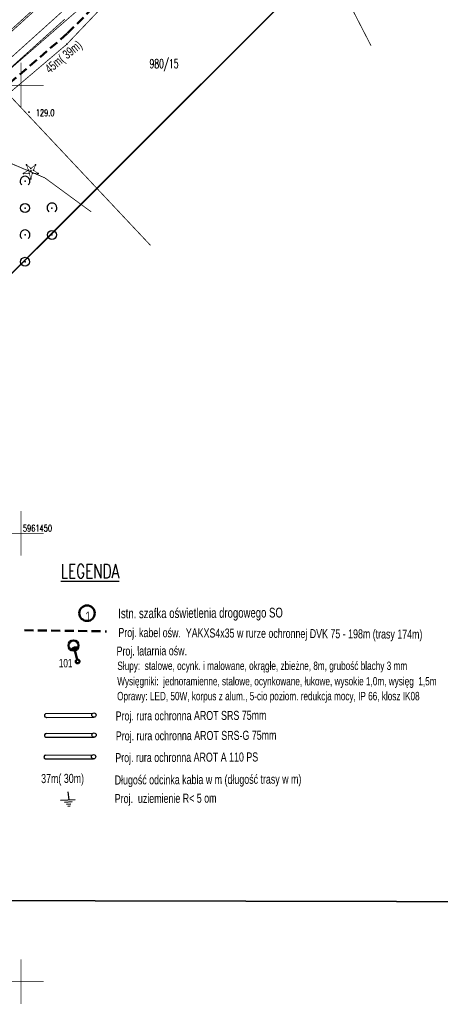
# Model space of a CAD drawing. Extents: x 6497146 to 6497453, y 5961397 to 5961603.
# Tile 7 of 10: x 6497300 to 6497347, y 5961397 to 5961507. Entities that reach past the tile are written whole.
import ezdxf

# ---------------------------------------------------------------- set-up
doc = ezdxf.new("R2010")
doc.units = 0
doc.header["$MEASUREMENT"] = 0
for name, pattern in [('BKO', [1.5, 1, -0.5]), ('GPE', [2, 1, 1]), ('WRU', [1.5, 1, -0.5]), ('WSQ', [1.75, 1.25, -0.5])]:
    doc.linetypes.add(name, pattern=pattern)
doc.layers.get('0').update_dxf_attribs({"linetype": 'CONTINUOUS'})
for name, color, linetype, lineweight in [('_EL_PROJ_OPI', 1, 'CONTINUOUS', 15), ('_Opisy', 7, 'CONTINUOUS', 25), ('Oświetlenie drogowe', 10, 'BKO', 50), ('przepusty', 104, 'CONTINUOUS', 25)]:
    doc.layers.add(name, color=color, linetype=linetype, lineweight=lineweight)
for name, color, linetype in [('drzewo iglaste', 96, 'CONTINUOUS'), ('granica', 96, 'GPE'), ('jezdnia', 7, 'WSQ'), ('numer działki ewidencyjnej', 96, 'CONTINUOUS'), ('opis mapy', 7, 'CONTINUOUS'), ('opis wysok', 7, 'CONTINUOUS'), ('OT_ZagospodarowanieTerenu', 7, 'CONTINUOUS'), ('przewód elektroenergetyczny podziemny', 1, 'CONTINUOUS'), ('przewód kanalizacyjny', 36, 'CONTINUOUS'), ('przewód wodociągowy', 5, 'CONTINUOUS'), ('siatka', 7, 'CONTINUOUS'), ('użytek', 96, 'WSQ'), ('Zakres', 4, 'WSQ')]:
    doc.layers.add(name, color=color, linetype=linetype)
doc.layers.get('0').off()
doc.styles.add('EL', font='romans.shx', dxfattribs={"width": 0.7})
doc.styles.get("Standard").update_dxf_attribs({"font": 'simplex.shx', "width": 0.85})

# ---------------------------------------------------------------- blocks, each defined once
blk = doc.blocks.new('L_0_02_2')
at = {"color": 0}
blk.add_point((0, 0), dxfattribs=at)
blk = doc.blocks.new('L_0_02_1')
at = {"color": 0}
blk.add_point((0, 0), dxfattribs=at)
blk = doc.blocks.new('OTZK_1')
at = {"color": 0, "linetype": 'Continuous'}
blk.add_arc((0, 0), 1.1, 311.1859, 228.8141, dxfattribs=at)
blk = doc.blocks.new('OTZZ_2')
at = {"color": 0, "linetype": 'Continuous'}
blk.add_circle((0, 0), 1, dxfattribs=at)

msp = doc.modelspace()

# ---------------------------------------------------------------- hatches: boundary and pattern name
at = {"layer": 'Oświetlenie drogowe', "linetype": 'ByBlock'}
msp.add_hatch(color=256, dxfattribs=at).paths.add_polyline_path([(6497306.4, 5961437.36, 0.354336), (6497305.47, 5961437.07, 0.249377), (6497305.99, 5961436.95, 0.276592)])

# ---------------------------------------------------------------- linework, layer by layer
at = {"layer": '_EL_PROJ_OPI', "lineweight": 30}
for p, q in [((6497305.22, 5961421.17, 0.11), (6497305.31, 5961420.28, 0.11)), ((6497304.41, 5961420.23, 0.11), (6497306.03, 5961420.32, 0.11)), ((6497304.86, 5961420.03, 0.11), (6497305.71, 5961420.08, 0.11)), ((6497305.06, 5961419.81, 0.11), (6497305.54, 5961419.83, 0.11)), ((6497305.23, 5961419.58, 0.11), (6497305.48, 5961419.59, 0.11))]:
    msp.add_line(p, q, dxfattribs=at)
at = {"layer": 'drzewo iglaste', "linetype": 'Continuous', "const_width": 0.07}
for points in [[(6497300.26, 5961490.16), (6497300.81, 5961490.52)], [(6497300.81, 5961490.52), (6497300.59, 5961491.13)], [(6497300.59, 5961491.13), (6497301.1, 5961490.72)], [(6497301.1, 5961490.72), (6497301.61, 5961491.12)], [(6497301.61, 5961491.12), (6497301.38, 5961490.51)], [(6497301.38, 5961490.51), (6497301.92, 5961490.14)], [(6497300.91, 5961490.18), (6497300.26, 5961490.16)], [(6497301.08, 5961489.55), (6497300.91, 5961490.18)], [(6497301.26, 5961490.18), (6497301.08, 5961489.55)], [(6497301.92, 5961490.14), (6497301.26, 5961490.18)]]:
    msp.add_lwpolyline(points, dxfattribs=at)
at = {"layer": 'drzewo iglaste', "color": 94, "linetype": 'Continuous'}
msp.add_circle((6497301.09, 5961490.42), 0.05, dxfattribs=at)
at = {"layer": 'drzewo iglaste'}
for p in [(6497300.59, 5961491.13), (6497300.59, 5961491.13), (6497300.81, 5961490.52), (6497300.81, 5961490.52), (6497301.09, 5961490.42), (6497301.1, 5961490.72), (6497301.1, 5961490.72), (6497301.38, 5961490.51), (6497301.38, 5961490.51), (6497301.61, 5961491.12), (6497301.61, 5961491.12), (6497300.26, 5961490.16), (6497300.26, 5961490.16), (6497300.91, 5961490.18), (6497300.91, 5961490.18), (6497301.08, 5961489.55), (6497301.08, 5961489.55), (6497301.26, 5961490.18), (6497301.26, 5961490.18), (6497301.92, 5961490.14), (6497301.92, 5961490.14)]:
    msp.add_point(p, dxfattribs=at)
at = {"layer": 'granica', "linetype": 'GPE', "const_width": 0.09}
msp.add_lwpolyline([(6497324.16, 5961524.58), (6497305.1, 5961504.57), (6497278.86, 5961482.33)], dxfattribs=at)
at = {"layer": 'jezdnia', "linetype": 'WSQ', "const_width": 0.09}
for points in [[(6497302.49, 5961509.47), (6497296.44, 5961503.97)], [(6497292.01, 5961496.21), (6497298.19, 5961501.37), (6497304.89, 5961507.38)]]:
    msp.add_lwpolyline(points, dxfattribs=at)
at = {"layer": 'opis wysok', "linetype": 'Continuous'}
msp.add_circle((6497300.88, 5961496.99), 0.045, dxfattribs=at)
at = {"layer": 'OT_ZagospodarowanieTerenu', "color": 7, "linetype": 'WRU', "const_width": 0.09}
for points in [[(6497302.64, 5961489.67), (6497294.53, 5961493.12)], [(6497307.83, 5961485.87), (6497302.64, 5961489.67)]]:
    msp.add_lwpolyline(points, dxfattribs=at)
at = {"layer": 'OT_ZagospodarowanieTerenu'}
for p in [(6497300.44, 5961489.3), (6497300.44, 5961486.3), (6497303.44, 5961486.3), (6497300.44, 5961483.3), (6497303.44, 5961483.3), (6497300.44, 5961480.3)]:
    msp.add_point(p, dxfattribs=at)
at = {"layer": 'Oświetlenie drogowe', "linetype": 'BKO'}
msp.add_line((6497300.37, 5961439.2, 0.11), (6497309.53, 5961439.07, 0.11), dxfattribs=at)
at = {"layer": 'Oświetlenie drogowe', "linetype": 'ByBlock'}
msp.add_line((6497305.99, 5961436.96, 0.11), (6497306.26, 5961435.88, 0.11), dxfattribs=at)
at = {"layer": 'Oświetlenie drogowe', "color": 0, "linetype": 'ByBlock', "lineweight": 35}
msp.add_lwpolyline([(6497156.56, 5961577.21), (6497442.95, 5961577.14), (6497442.95, 5961408.71), (6497156.66, 5961409.36)], close=True, dxfattribs=at)
at = {"layer": 'Oświetlenie drogowe', "lineweight": 50}
msp.add_lwpolyline([(6497290.74, 5961493.37), (6497305.19, 5961505.79), (6497311.82, 5961512.42), (6497311.5, 5961513.44), (6497312.75, 5961514.61), (6497314.1, 5961514.58), (6497319.2, 5961519.88)], dxfattribs=at)
at = {"layer": 'Oświetlenie drogowe', "color": 161, "linetype": 'ByBlock'}
msp.add_circle((6497307.36, 5961441.1, 0.11), 0.867, dxfattribs=at)
at = {"layer": 'Oświetlenie drogowe', "linetype": 'ByBlock'}
for centre, radius in [((6497305.85, 5961437.49, 0.11), 0.565), ((6497306.31, 5961435.72, 0.11), 0.207)]:
    msp.add_circle(centre, radius, dxfattribs=at)
at = {"layer": 'przepusty', "color": 6, "elevation": 32.79}
for points in [[(6497302.76, 5961429.92), (6497308.04, 5961429.94)], [(6497302.85, 5961429.48), (6497308.12, 5961429.49)]]:
    msp.add_lwpolyline(points, dxfattribs=at)
at = {"layer": 'przepusty', "color": 4, "elevation": 0.18}
for points in [[(6497302.78, 5961427.69), (6497308.06, 5961427.72)], [(6497302.87, 5961427.26), (6497308.14, 5961427.27)]]:
    msp.add_lwpolyline(points, dxfattribs=at)
at = {"layer": 'przepusty', "color": 1, "elevation": 0.18}
for points in [[(6497302.72, 5961425.27), (6497308, 5961425.3)], [(6497302.81, 5961424.84), (6497308.08, 5961424.85)]]:
    msp.add_lwpolyline(points, dxfattribs=at)
at = {"layer": 'przepusty', "color": 6}
msp.add_circle((6497308.13, 5961429.73, 32.79), 0.24, dxfattribs=at)
at = {"layer": 'przepusty', "color": 4}
msp.add_circle((6497308.15, 5961427.5, 0.18), 0.24, dxfattribs=at)
at = {"layer": 'przepusty', "color": 1}
msp.add_circle((6497308.09, 5961425.09, 0.18), 0.24, dxfattribs=at)
at = {"layer": 'przepusty', "color": 6}
msp.add_arc((6497302.81, 5961429.69, 32.79), 0.216, 101.0173, 282.6964, dxfattribs=at)
at = {"layer": 'przepusty', "color": 4}
msp.add_arc((6497302.82, 5961427.47, 0.18), 0.216, 101.0173, 282.6964, dxfattribs=at)
at = {"layer": 'przepusty', "color": 1}
msp.add_arc((6497302.76, 5961425.05, 0.18), 0.216, 101.0173, 282.6964, dxfattribs=at)
at = {"layer": 'przewód elektroenergetyczny podziemny', "linetype": 'Continuous', "const_width": 0.09}
msp.add_lwpolyline([(6497315.23, 5961537.08), (6497321.09, 5961529.99), (6497319.23, 5961527.26), (6497322.16, 5961523.46), (6497312.51, 5961513.73), (6497297, 5961500.27), (6497280.17, 5961484.99), (6497278.98, 5961486.22), (6497276.94, 5961485.06)], dxfattribs=at)
at = {"layer": 'przewód kanalizacyjny', "linetype": 'Continuous', "const_width": 0.09}
msp.add_lwpolyline([(6497323.76, 5961525.46), (6497283.29, 5961489.07)], dxfattribs=at)
at = {"layer": 'przewód wodociągowy', "linetype": 'Continuous', "const_width": 0.09}
msp.add_lwpolyline([(6497274.02, 5961488.24), (6497275.85, 5961489.28), (6497280.59, 5961492), (6497291.73, 5961499.45), (6497307.17, 5961513.48), (6497320.48, 5961527), (6497337.8, 5961544.71), (6497343.27, 5961550.23)], dxfattribs=at)
at = {"layer": 'siatka', "color": 7, "linetype": 'Continuous', "const_width": 0.07}
for points in [[(6497300, 5961497.5), (6497300, 5961502.5)], [(6497297.5, 5961500), (6497302.5, 5961500)], [(6497300, 5961447.5), (6497300, 5961452.5)], [(6497297.5, 5961450), (6497302.5, 5961450)], [(6497300, 5961397.5), (6497300, 5961402.5)], [(6497297.5, 5961400), (6497302.5, 5961400)]]:
    msp.add_lwpolyline(points, dxfattribs=at)
at = {"layer": 'użytek', "linetype": 'WSQ', "const_width": 0.09}
for points in [[(6497326.76, 5961528.29), (6497339.07, 5961504.42)], [(6497278.86, 5961482.33), (6497305.1, 5961504.57), (6497324.16, 5961524.58)], [(6497298.56, 5961499.02), (6497314.44, 5961482.14)]]:
    msp.add_lwpolyline(points, dxfattribs=at)
at = {"layer": 'Zakres', "linetype": 'WSQ', "const_width": 0.17}
msp.add_lwpolyline([(6497233.85, 5961490.64), (6497279.54, 5961520.98), (6497328.8, 5961564.2), (6497356.61, 5961536.54), (6497291.71, 5961471.77), (6497176.17, 5961401.03), (6497147.42, 5961434.37), (6497168.66, 5961448.2), (6497168.24, 5961494.21), (6497187.59, 5961494.45), (6497190.4, 5961463)], close=True, dxfattribs=at)

# ---------------------------------------------------------------- block references
at = {"layer": 'granica', "linetype": 'Continuous', "xscale": 0.5, "yscale": 0.5, "zscale": 0.5}
for name, rotation in [('L_0_02_2', 46.4), ('L_0_02_1', 220.28)]:
    msp.add_blockref(name, (6497305.1, 5961504.57), dxfattribs=dict(at, rotation=rotation))
at = {"layer": 'OT_ZagospodarowanieTerenu', "linetype": 'Continuous', "xscale": 0.5, "yscale": 0.5, "zscale": 0.5}
for name, p in [('OTZK_1', (6497300.44, 5961489.3)), ('OTZZ_2', (6497300.44, 5961486.3)), ('OTZK_1', (6497303.44, 5961486.3)), ('OTZK_1', (6497300.44, 5961483.3)), ('OTZZ_2', (6497303.44, 5961483.3)), ('OTZZ_2', (6497300.44, 5961480.3))]:
    msp.add_blockref(name, p, dxfattribs=at)

# ---------------------------------------------------------------- texts
at = {"layer": '_Opisy', "style": 'EL', "oblique": 360, "width": 0.7}
msp.add_text('%%ULEGENDA', height=1.587, rotation=0.0455, dxfattribs=at).set_placement((6497304.43, 5961444.99, 0.11))
at = {"layer": '_Opisy', "color": 1, "attachment_point": 7, "line_spacing_factor": 0.6, "style": 'EL'}
for s, insert, char_height, rotation in [('\\FArial|b0|i0|c238238|p39;45m( 39m)', (6497303.38, 5961501.03), 1.0125, 39.1579), ('\\FArial|b0|i0|c238238|p39;Proj. kabel o\\FArial|b0|i0|c238|p39;św.\\FArial|b0|i0|c238238|p39;  YAKXS4x35 w rurze ochronnej DVK 75 - 198m (trasy 174m) ', (6497310.86, 5961438.14, 0.11), 1.01083, 359.6618), ('\\fArial|b0|i0|c238238|p39;Proj. latarnia ośw.', (6497310.66, 5961436.06, 0.11), 1.0125, 0.2901), ('\\FArial|b0|i0|c238238|p39;S\\FArial|b0|i0|c238|p39;łupy:  stalowe, ocynk. i malowane, okrągłe, zbieżne, 8m, grubość blachy 3 mm', (6497310.75, 5961434.48, 0.11), 0.9363, 360), ('\\FArial|b0|i0|c238238|p39;101', (6497304.21, 5961435.04, 0.11), 0.9341, 0.2901), ('\\FArial|b0|i0|c238238|p39;Wysi\\FArial|b0|i0|c238|p39;ęgniki:  jednoramienne, stalowe, ocynkowane, łukowe, wysokie 1,0m, wysięg  1,5m', (6497310.73, 5961432.76, 0.11), 0.9363, 360), ('\\FArial|b0|i0|c238238|p39;Oprawy: LED, 50W, korpus z alum., 5-cio poziom. redukcja mocy, IP 66, klosz IK08', (6497310.72, 5961431.1, 0.11), 0.9363, 360), ('\\FArial|b0|i0|c238238|p39;Proj. rura ochronna AROT A 110 PS ', (6497310.52, 5961424.17, 0.11), 1.0125, 0.2901), ('\\FArial|b0|i0|c238238|p39;37m( 30m)', (6497302.24, 5961421.84, 0.11), 1.0125, 0.2901), ('\\FArial|b0|i0|c238238|p39;D\\FArial|b0|i0|c238|p39;ługość odcinka kabla w m (długość trasy w m)', (6497310.45, 5961421.68, 0.11), 1.0125, 0.2901), ('\\FArial|b0|i0|c238238|p39;Proj.  uziemienie R< 5 om', (6497310.46, 5961419.6, 0.11), 1.0125, 0.2901)]:
    msp.add_mtext(s, dxfattribs=dict(at, insert=insert, char_height=char_height, rotation=rotation))
at = {"layer": '_Opisy', "color": 161, "attachment_point": 7, "rotation": 0.2901, "line_spacing_factor": 0.6, "style": 'EL'}
for s, insert, char_height in [('\\FArial|b0|i0|c238238|p39;Istn. szafka o\\FArial|b0|i0|c238|p39;ś\\FArial|b0|i0|c238238|p39;wietlenia drogowego SO', (6497310.85, 5961440.2, 0.11), 1.09111), ('\\FArial|b0|i0|c238238|p39;1', (6497307.19, 5961440.19, 0.11), 1.0911)]:
    msp.add_mtext(s, dxfattribs=dict(at, insert=insert, char_height=char_height))
at = {"layer": '_Opisy', "color": 6, "insert": (6497310.56, 5961428.82, 32.72), "char_height": 1.0125, "attachment_point": 7, "rotation": 0.2901, "line_spacing_factor": 0.6, "style": 'EL'}
msp.add_mtext('\\FArial|b0|i0|c238238|p39;Proj. rura ochronna AROT SRS 75mm ', dxfattribs=at)
at = {"layer": '_Opisy', "color": 4, "insert": (6497310.58, 5961426.59, 0.11), "char_height": 1.0125, "attachment_point": 7, "rotation": 0.2901, "line_spacing_factor": 0.6, "style": 'EL'}
msp.add_mtext('\\FArial|b0|i0|c238238|p39;Proj. rura ochronna AROT SRS-G 75mm ', dxfattribs=at)
at = {"layer": 'numer działki ewidencyjnej', "width": 0.62}
msp.add_text('980/15', height=1, dxfattribs=at).set_placement((6497314.34, 5961501.9))
at = {"layer": 'opis mapy', "width": 0.62}
msp.add_text('5961450', height=0.75, dxfattribs=at).set_placement((6497300.2, 5961450.2))
at = {"layer": 'opis wysok', "width": 0.62}
msp.add_text('129.0', height=0.75, rotation=359.2, dxfattribs=at).set_placement((6497301.63, 5961496.56))

doc.saveas('drawing.dxf')
